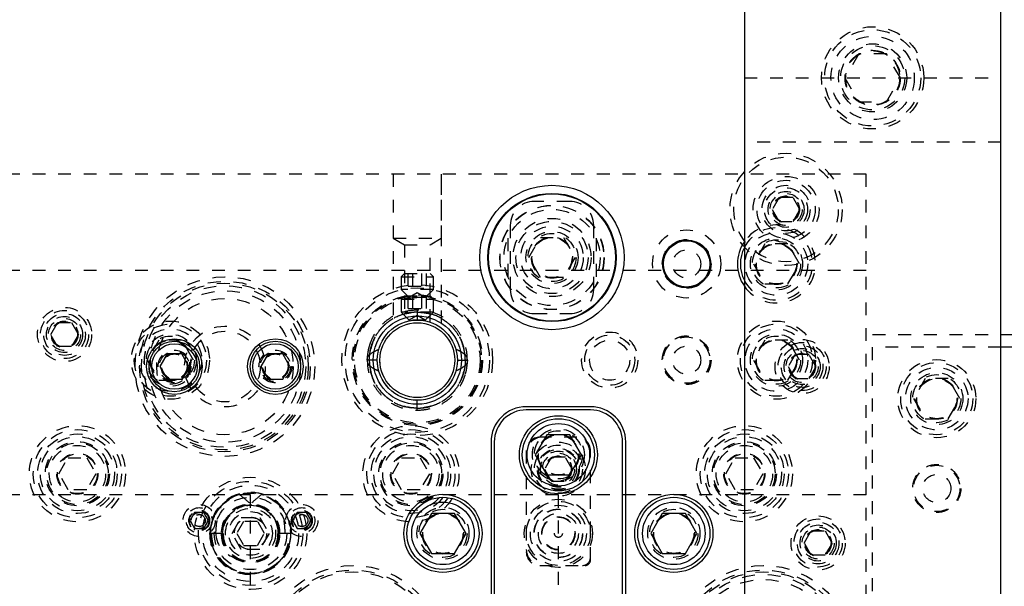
# Model space of a CAD drawing. Header units: inches. Extents: x 1772 to 2706, y -534 to -52.
# Tile 180 of 256: x 1911.48 to 1919.15, y -437.31 to -432.9. Entities that reach past the tile are written whole.
import ezdxf

# ---------------------------------------------------------------- set-up
doc = ezdxf.new("R2010")
doc.units = ezdxf.units.IN
doc.header["$LTSCALE"] = 0.5
doc.header["$MEASUREMENT"] = 0
doc.linetypes.add('HIDDEN', pattern=[0.225, 0.15, -0.075])
doc.layers.add('SID-M-H', color=4, linetype='HIDDEN')
doc.layers.add('SID-M-S', color=105, linetype='Continuous')

msp = doc.modelspace()

# ---------------------------------------------------------------- linework, layer by layer
at = {"layer": 'SID-M-H'}
for p, q in [((1918.02015, -433.16352), (1917.9119, -433.35102)), ((1918.23666, -433.16352), (1918.02015, -433.16352)), ((1918.34491, -433.35102), (1918.23666, -433.16352)), ((1917.12841, -433.35102), (1919.12841, -433.35102)), ((1917.9119, -433.35102), (1918.02015, -433.53852)), ((1918.23666, -433.53852), (1918.34491, -433.35102)), ((1918.02015, -433.53852), (1918.23666, -433.53852)), ((1919.12841, -433.85102), (1917.12841, -433.85102)), ((1918.07841, -434.10102), (1901.70341, -434.10102)), ((1914.39041, -434.10102), (1914.39041, -435.26324)), ((1914.39091, -434.10102), (1914.39091, -434.60102)), ((1914.76591, -434.60102), (1914.76591, -434.10102)), ((1914.76641, -435.26324), (1914.76641, -434.10102)), ((1918.07841, -441.60102), (1918.07841, -434.10102)), ((1915.76591, -434.31352), (1915.49091, -434.31352)), ((1917.39928, -434.28227), (1917.34515, -434.37602)), ((1917.50753, -434.28227), (1917.39928, -434.28227)), ((1917.56166, -434.37602), (1917.50753, -434.28227)), ((1917.34515, -434.37602), (1917.39928, -434.46977)), ((1917.50753, -434.46977), (1917.56166, -434.37602)), ((1917.39928, -434.46977), (1917.50753, -434.46977)), ((1915.30341, -434.50102), (1915.30341, -435.00102)), ((1915.95341, -435.00102), (1915.95341, -434.50102)), ((1914.39091, -434.60102), (1914.76591, -434.60102)), ((1914.39091, -434.60102), (1914.47791, -434.65125)), ((1914.67891, -434.65125), (1914.76591, -434.60102)), ((1915.28466, -434.60115), (1915.28466, -434.90089)), ((1915.44827, -434.75102), (1915.53834, -434.59502)), ((1915.53834, -434.59502), (1915.71847, -434.59502)), ((1915.71847, -434.59502), (1915.80854, -434.75102)), ((1915.97216, -434.60115), (1915.97216, -434.90089)), ((1917.28834, -434.64502), (1917.19827, -434.80102)), ((1917.46847, -434.64502), (1917.28834, -434.64502)), ((1917.55854, -434.80102), (1917.46847, -434.64502)), ((1914.47791, -434.65125), (1914.67891, -434.65125)), ((1914.47791, -434.65125), (1914.47791, -435.25483)), ((1914.67891, -435.25475), (1914.67891, -434.65125)), ((1915.53834, -434.90702), (1915.44827, -434.75102)), ((1915.80854, -434.75102), (1915.71847, -434.90702)), ((1918.07841, -434.85102), (1901.70341, -434.85102)), ((1914.47791, -434.87602), (1914.45341, -434.90052)), ((1914.47791, -434.87602), (1914.67891, -434.87602)), ((1914.50624, -434.97445), (1914.50624, -434.87602)), ((1914.54232, -434.97445), (1914.54232, -434.87602)), ((1914.61449, -434.97445), (1914.61449, -434.87602)), ((1914.65058, -434.97445), (1914.65058, -434.87602)), ((1914.70341, -434.90052), (1914.67891, -434.87602)), ((1917.19827, -434.80102), (1917.28834, -434.95702)), ((1917.46847, -434.95702), (1917.55854, -434.80102)), ((1914.45341, -434.90052), (1914.70341, -434.90052)), ((1914.45341, -434.90052), (1914.45341, -435.00102)), ((1914.70341, -435.00102), (1914.70341, -434.90052)), ((1915.71847, -434.90702), (1915.53834, -434.90702)), ((1914.70341, -435.00102), (1914.45341, -435.00102)), ((1914.45341, -435.00102), (1914.51591, -435.06352)), ((1914.50624, -434.97445), (1914.65058, -434.97445)), ((1914.57841, -435.02744), (1914.51591, -435.06352)), ((1914.64091, -435.06352), (1914.57841, -435.02744)), ((1914.64091, -435.06352), (1914.70341, -435.00102)), ((1917.28834, -434.95702), (1917.46847, -434.95702)), ((1914.47791, -435.05102), (1914.45341, -435.07552)), ((1914.45341, -435.07552), (1914.70341, -435.07552)), ((1914.45341, -435.07552), (1914.45341, -435.17602)), ((1914.47791, -435.05102), (1914.67891, -435.05102)), ((1914.50624, -435.14945), (1914.50624, -435.05102)), ((1914.64091, -435.06352), (1914.51591, -435.06352)), ((1914.54232, -435.14945), (1914.54232, -435.05102)), ((1914.61449, -435.14945), (1914.61449, -435.05102)), ((1914.65058, -435.14945), (1914.65058, -435.05102)), ((1914.70341, -435.07552), (1914.67891, -435.05102)), ((1914.70341, -435.17602), (1914.70341, -435.07552)), ((1914.70341, -435.17602), (1914.45341, -435.17602)), ((1914.45341, -435.17602), (1914.51591, -435.23852)), ((1914.50624, -435.14945), (1914.65058, -435.14945)), ((1914.57841, -435.16037), (1914.57841, -435.23837)), ((1914.64091, -435.23852), (1914.70341, -435.17602)), ((1911.72015, -435.35102), (1911.77428, -435.25727)), ((1911.77428, -435.25727), (1911.88253, -435.25727)), ((1911.88253, -435.25727), (1911.93666, -435.35102)), ((1914.50847, -435.24542), (1914.56143, -435.23798)), ((1914.57841, -435.20244), (1914.51591, -435.23852)), ((1914.64091, -435.23852), (1914.51591, -435.23852)), ((1914.56143, -435.23798), (1914.58119, -435.23753)), ((1914.64091, -435.23852), (1914.57841, -435.20244)), ((1915.49091, -435.18852), (1915.76591, -435.18852)), ((1911.77428, -435.44477), (1911.72015, -435.35102)), ((1911.93666, -435.35102), (1911.88253, -435.44477)), ((1912.56334, -435.39502), (1912.47327, -435.55102)), ((1912.74347, -435.39502), (1912.56334, -435.39502)), ((1912.83354, -435.55102), (1912.74347, -435.39502)), ((1914.32806, -435.36374), (1914.32806, -435.36374)), ((1917.28834, -435.39502), (1917.19827, -435.55102)), ((1917.46847, -435.39502), (1917.28834, -435.39502)), ((1917.55854, -435.55102), (1917.46847, -435.39502)), ((1918.12841, -435.35102), (1919.12841, -435.35102)), ((1918.12841, -440.35102), (1918.12841, -435.35102)), ((1911.88253, -435.44477), (1911.77428, -435.44477)), ((1914.87709, -435.45578), (1914.89007, -435.51713)), ((1919.12841, -435.45102), (1918.12841, -435.45102)), ((1912.47327, -435.55102), (1912.56334, -435.70702)), ((1912.74347, -435.70702), (1912.83354, -435.55102)), ((1914.08921, -435.55102), (1914.07021, -435.55102)), ((1914.26587, -435.55103), (1914.20345, -435.55103)), ((1914.26491, -435.55102), (1914.26524, -435.53665)), ((1914.27224, -435.61841), (1914.26491, -435.55102)), ((1914.89007, -435.51713), (1914.89181, -435.55896)), ((1914.89095, -435.55102), (1914.95337, -435.55101)), ((1915.08661, -435.55102), (1915.08661, -435.55102)), ((1915.14091, -435.55102), (1915.14091, -435.55102)), ((1917.19827, -435.55102), (1917.28834, -435.70702)), ((1917.46847, -435.70702), (1917.55854, -435.55102)), ((1917.52428, -435.50727), (1917.47015, -435.60102)), ((1917.63253, -435.50727), (1917.52428, -435.50727)), ((1917.68666, -435.60102), (1917.63253, -435.50727)), ((1914.27807, -435.64089), (1914.27224, -435.61841)), ((1917.47015, -435.60102), (1917.52428, -435.69477)), ((1917.63253, -435.69477), (1917.68666, -435.60102)), ((1912.56334, -435.70702), (1912.74347, -435.70702)), ((1917.28834, -435.70702), (1917.46847, -435.70702)), ((1917.52428, -435.69477), (1917.63253, -435.69477)), ((1918.53834, -435.69502), (1918.44827, -435.85102)), ((1918.71847, -435.69502), (1918.53834, -435.69502)), ((1918.80854, -435.85102), (1918.71847, -435.69502)), ((1914.62594, -435.8609), (1914.56358, -435.86417)), ((1914.57841, -435.94167), (1914.57841, -435.86367)), ((1918.44827, -435.85102), (1918.53834, -436.00702)), ((1918.71847, -436.00702), (1918.80854, -435.85102)), ((1918.53834, -436.00702), (1918.71847, -436.00702)), ((1915.82341, -436.15102), (1915.53341, -436.15102)), ((1915.42841, -436.25602), (1915.42841, -437.04602)), ((1915.92841, -437.10852), (1915.92841, -436.25602)), ((1911.78407, -436.43602), (1911.85624, -436.31102)), ((1911.85624, -436.31102), (1912.00058, -436.31102)), ((1912.00058, -436.31102), (1912.07274, -436.43602)), ((1914.38407, -436.43602), (1914.45624, -436.31102)), ((1914.45624, -436.31102), (1914.60058, -436.31102)), ((1914.60058, -436.31102), (1914.67274, -436.43602)), ((1915.62428, -436.30727), (1915.57015, -436.40102)), ((1915.73253, -436.30727), (1915.62428, -436.30727)), ((1915.78666, -436.40102), (1915.73253, -436.30727)), ((1916.98407, -436.43602), (1917.05624, -436.31102)), ((1917.05624, -436.31102), (1917.20058, -436.31102)), ((1917.20058, -436.31102), (1917.27274, -436.43602)), ((1915.57015, -436.40102), (1915.62428, -436.49477)), ((1915.73253, -436.49477), (1915.78666, -436.40102)), ((1911.85624, -436.56102), (1911.78407, -436.43602)), ((1912.07274, -436.43602), (1912.00058, -436.56102)), ((1914.45624, -436.56102), (1914.38407, -436.43602)), ((1914.67274, -436.43602), (1914.60058, -436.56102)), ((1917.05624, -436.56102), (1916.98407, -436.43602)), ((1917.27274, -436.43602), (1917.20058, -436.56102)), ((1912.00058, -436.56102), (1911.85624, -436.56102)), ((1914.60058, -436.56102), (1914.45624, -436.56102)), ((1915.62428, -436.49477), (1915.73253, -436.49477)), ((1917.20058, -436.56102), (1917.05624, -436.56102)), ((1918.07841, -436.60102), (1875.52841, -436.60102)), ((1913.27841, -439.10102), (1913.27841, -436.60102)), ((1915.67841, -439.10102), (1915.67841, -436.60102)), ((1913.52943, -436.71242), (1913.4975, -436.67612)), ((1913.53952, -436.72666), (1913.52943, -436.71242)), ((1912.84232, -436.73852), (1912.80624, -436.80102)), ((1912.91449, -436.73852), (1912.84232, -436.73852)), ((1912.95058, -436.80102), (1912.91449, -436.73852)), ((1913.13407, -436.90102), (1913.20624, -436.77602)), ((1913.20624, -436.77602), (1913.35058, -436.77602)), ((1913.35058, -436.77602), (1913.42274, -436.90102)), ((1913.43671, -436.74955), (1913.44008, -436.75827)), ((1913.64232, -436.73852), (1913.60624, -436.80102)), ((1913.71449, -436.73852), (1913.64232, -436.73852)), ((1913.75058, -436.80102), (1913.71449, -436.73852)), ((1912.80624, -436.80102), (1912.84232, -436.86352)), ((1912.84232, -436.86352), (1912.91449, -436.86352)), ((1912.91449, -436.86352), (1912.95058, -436.80102)), ((1913.22428, -436.80727), (1913.17015, -436.90102)), ((1913.33253, -436.80727), (1913.22428, -436.80727)), ((1913.38666, -436.90102), (1913.33253, -436.80727)), ((1913.59238, -436.90102), (1913.59094, -436.87094)), ((1913.60624, -436.80102), (1913.64232, -436.86352)), ((1913.64232, -436.86352), (1913.71449, -436.86352)), ((1913.71449, -436.86352), (1913.75058, -436.80102)), ((1913.06456, -436.90102), (1912.95918, -436.90102)), ((1913.20624, -437.02602), (1913.13407, -436.90102)), ((1913.17015, -436.90102), (1913.22428, -436.99477)), ((1913.33253, -436.99477), (1913.38666, -436.90102)), ((1913.42274, -436.90102), (1913.35058, -437.02602)), ((1913.59763, -436.90102), (1913.49225, -436.90102)), ((1917.59515, -436.97602), (1917.64928, -436.88227)), ((1917.64928, -436.88227), (1917.75753, -436.88227)), ((1917.75753, -436.88227), (1917.81166, -436.97602)), ((1913.35058, -437.02602), (1913.20624, -437.02602)), ((1913.22428, -436.99477), (1913.33253, -436.99477)), ((1917.64928, -437.06977), (1917.59515, -436.97602)), ((1917.81166, -436.97602), (1917.75753, -437.06977)), ((1917.75753, -437.06977), (1917.64928, -437.06977)), ((1915.53341, -437.15102), (1915.88591, -437.15102))]:
    msp.add_line(p, q, dxfattribs=at)
for centre, radius in [((1918.12841, -433.35102), 0.3985), ((1918.12841, -433.35102), 0.375), ((1918.12841, -433.35102), 0.325), ((1918.12841, -433.35102), 0.2655), ((1918.12841, -433.35102), 0.25), ((1918.12841, -433.35102), 0.21542), ((1918.12841, -433.35102), 0.21515), ((1918.12841, -433.35102), 0.21463), ((1918.12841, -433.35102), 0.21095), ((1917.45341, -434.37602), 0.4375), ((1917.45341, -434.37602), 0.4075), ((1917.45341, -434.37602), 0.25687), ((1917.45341, -434.37602), 0.22687), ((1917.45341, -434.37602), 0.1875), ((1917.45341, -434.37602), 0.16781), ((1917.45341, -434.37602), 0.1405), ((1917.45341, -434.37602), 0.125), ((1917.45341, -434.37602), 0.10497), ((1917.45341, -434.37602), 0.1047), ((1917.45341, -434.37602), 0.10418), ((1917.45341, -434.37602), 0.1005), ((1915.62841, -434.75102), 0.40625), ((1915.62841, -434.75102), 0.405), ((1915.62841, -434.75102), 0.375), ((1915.62841, -434.75102), 0.3045), ((1915.62841, -434.75102), 0.28125), ((1915.62841, -434.75102), 0.24375), ((1915.62841, -434.75102), 0.203), ((1915.62841, -434.75102), 0.1875), ((1916.67841, -434.80102), 0.26565), ((1917.37841, -434.80102), 0.24375), ((1915.62841, -434.75102), 0.16072), ((1915.62841, -434.75102), 0.16045), ((1915.62841, -434.75102), 0.15993), ((1915.62841, -434.75102), 0.15625), ((1916.67841, -434.80102), 0.19), ((1917.37841, -434.80102), 0.203), ((1917.37841, -434.80102), 0.1875), ((1917.37841, -434.80102), 0.16072), ((1917.37841, -434.80102), 0.16045), ((1917.37841, -434.80102), 0.15993), ((1917.37841, -434.80102), 0.15625), ((1916.67841, -434.80102), 0.1095), ((1913.07841, -435.60102), 0.7), ((1913.07841, -435.60102), 0.665), ((1913.07841, -435.60102), 0.65), ((1913.07841, -435.60102), 0.62992), ((1913.07841, -435.60102), 0.59055), ((1914.57841, -435.55102), 0.5875), ((1914.57841, -435.55102), 0.5625), ((1913.07841, -435.60102), 0.5315), ((1914.57841, -435.55102), 0.5082), ((1914.57841, -435.55102), 0.5), ((1914.57841, -435.55102), 0.4892), ((1911.82841, -435.35102), 0.211), ((1911.82841, -435.35102), 0.1875), ((1911.82841, -435.35102), 0.1625), ((1911.82841, -435.35102), 0.1405), ((1911.82841, -435.35102), 0.125), ((1911.82841, -435.35102), 0.10497), ((1911.82841, -435.35102), 0.1047), ((1911.82841, -435.35102), 0.10418), ((1911.82841, -435.35102), 0.1005), ((1912.65341, -435.55102), 0.3045), ((1914.57841, -435.55102), 0.29167), ((1917.37841, -435.55102), 0.3045), ((1912.65341, -435.55102), 0.28125), ((1912.65341, -435.55102), 0.24375), ((1913.07841, -435.60102), 0.31496), ((1913.07841, -435.60102), 0.27559), ((1916.07841, -435.55102), 0.21875), ((1917.37841, -435.55102), 0.28125), ((1917.37841, -435.55102), 0.24375), ((1912.65341, -435.55102), 0.203), ((1912.65341, -435.55102), 0.1875), ((1912.65341, -435.55102), 0.16072), ((1912.65341, -435.55102), 0.16045), ((1912.65341, -435.55102), 0.15993), ((1912.65341, -435.55102), 0.15625), ((1916.07841, -435.55102), 0.195), ((1916.07841, -435.55102), 0.15625), ((1916.67841, -435.55102), 0.19), ((1916.67841, -435.55102), 0.1875), ((1916.67841, -435.55102), 0.1805), ((1917.37841, -435.55102), 0.203), ((1917.37841, -435.55102), 0.1875), ((1917.37841, -435.55102), 0.16072), ((1917.37841, -435.55102), 0.16045), ((1917.37841, -435.55102), 0.15993), ((1917.37841, -435.55102), 0.15625), ((1917.57841, -435.60102), 0.211), ((1917.57841, -435.60102), 0.1875), ((1912.68471, -435.60102), 0.12795), ((1912.68471, -435.60102), 0.11811), ((1913.47211, -435.60102), 0.12795), ((1913.47211, -435.60102), 0.11811), ((1916.67841, -435.55102), 0.1095), ((1917.57841, -435.60102), 0.1625), ((1917.57841, -435.60102), 0.1405), ((1917.57841, -435.60102), 0.125), ((1912.68471, -435.60102), 0.10289), ((1912.68471, -435.60102), 0.10262), ((1912.68471, -435.60102), 0.1021), ((1912.68471, -435.60102), 0.09843), ((1913.47211, -435.60102), 0.10289), ((1913.47211, -435.60102), 0.10262), ((1913.47211, -435.60102), 0.1021), ((1913.47211, -435.60102), 0.09843), ((1917.57841, -435.60102), 0.10497), ((1917.57841, -435.60102), 0.1047), ((1917.57841, -435.60102), 0.10418), ((1917.57841, -435.60102), 0.1005), ((1918.62841, -435.85102), 0.3045), ((1918.62841, -435.85102), 0.28125), ((1918.62841, -435.85102), 0.24375), ((1918.62841, -435.85102), 0.203), ((1918.62841, -435.85102), 0.1875), ((1918.62841, -435.85102), 0.16072), ((1918.62841, -435.85102), 0.16045), ((1918.62841, -435.85102), 0.15993), ((1918.62841, -435.85102), 0.15625), ((1911.92841, -436.43602), 0.375), ((1911.92841, -436.43602), 0.34375), ((1914.52841, -436.43602), 0.375), ((1914.52841, -436.43602), 0.34375), ((1915.67841, -436.28852), 0.203), ((1915.67841, -436.28852), 0.1875), ((1917.12841, -436.43602), 0.375), ((1917.12841, -436.43602), 0.34375), ((1911.92841, -436.43602), 0.31), ((1911.92841, -436.43602), 0.28906), ((1914.52841, -436.43602), 0.31), ((1914.52841, -436.43602), 0.28906), ((1915.67841, -436.28852), 0.16072), ((1915.67841, -436.28852), 0.16045), ((1915.67841, -436.28852), 0.15993), ((1915.67841, -436.28852), 0.15625), ((1917.12841, -436.43602), 0.31), ((1917.12841, -436.43602), 0.28906), ((1911.92841, -436.43602), 0.25), ((1911.92841, -436.43602), 0.24), ((1911.92841, -436.43602), 0.22), ((1914.52841, -436.43602), 0.25), ((1914.52841, -436.43602), 0.24), ((1914.52841, -436.43602), 0.22), ((1915.67841, -436.40102), 0.211), ((1915.67841, -436.40102), 0.1875), ((1915.67841, -436.40102), 0.1625), ((1915.67841, -436.40102), 0.15625), ((1917.12841, -436.43602), 0.25), ((1917.12841, -436.43602), 0.24), ((1917.12841, -436.43602), 0.22), ((1911.92841, -436.43602), 0.16), ((1911.92841, -436.43602), 0.155), ((1914.52841, -436.43602), 0.16), ((1914.52841, -436.43602), 0.155), ((1915.67841, -436.40102), 0.1405), ((1915.67841, -436.40102), 0.125), ((1915.67841, -436.40102), 0.10497), ((1915.67841, -436.40102), 0.1047), ((1915.67841, -436.40102), 0.10418), ((1915.67841, -436.40102), 0.1005), ((1917.12841, -436.43602), 0.16), ((1917.12841, -436.43602), 0.155), ((1918.62841, -436.55102), 0.1875), ((1918.62841, -436.55102), 0.1805), ((1913.27841, -436.90102), 0.4375), ((1918.62841, -436.55102), 0.1095), ((1913.27841, -436.90102), 0.40625), ((1913.27841, -436.90102), 0.375), ((1913.27841, -436.90102), 0.3125), ((1913.27841, -436.90102), 0.2825), ((1915.67841, -436.90102), 0.26562), ((1912.87841, -436.80102), 0.125), ((1912.87841, -436.80102), 0.1005), ((1913.27841, -436.90102), 0.21909), ((1913.27841, -436.90102), 0.21875), ((1913.27841, -436.90102), 0.1953), ((1913.67841, -436.80102), 0.125), ((1913.67841, -436.80102), 0.1005), ((1914.77841, -436.90102), 0.203), ((1914.77841, -436.90102), 0.1875), ((1915.67841, -436.90102), 0.25), ((1915.67841, -436.90102), 0.21875), ((1915.67841, -436.90102), 0.18906), ((1915.67841, -436.90102), 0.1875), ((1916.57841, -436.90102), 0.203), ((1916.57841, -436.90102), 0.1875), ((1912.87841, -436.80102), 0.08068), ((1912.87841, -436.80102), 0.08006), ((1912.87841, -436.80102), 0.07603), ((1912.87841, -436.80102), 0.0625), ((1912.87841, -436.80102), 0.047), ((1912.87841, -436.80102), 0.0465), ((1913.27841, -436.90102), 0.17), ((1913.27841, -436.90102), 0.126), ((1913.27841, -436.90102), 0.125), ((1913.67841, -436.80102), 0.08068), ((1913.67841, -436.80102), 0.08006), ((1913.67841, -436.80102), 0.07603), ((1913.67841, -436.80102), 0.0625), ((1913.67841, -436.80102), 0.047), ((1913.67841, -436.80102), 0.0465), ((1914.77841, -436.90102), 0.16072), ((1914.77841, -436.90102), 0.16045), ((1914.77841, -436.90102), 0.15993), ((1914.77841, -436.90102), 0.15625), ((1915.67841, -436.90102), 0.15625), ((1915.67841, -436.90102), 0.13), ((1915.67841, -436.90102), 0.127), ((1915.67841, -436.90102), 0.126), ((1916.57841, -436.90102), 0.16072), ((1916.57841, -436.90102), 0.16045), ((1916.57841, -436.90102), 0.15993), ((1916.57841, -436.90102), 0.15625), ((1917.70341, -436.97602), 0.211), ((1917.70341, -436.97602), 0.1875), ((1915.67841, -436.90102), 0.031), ((1917.70341, -436.97602), 0.1625), ((1917.70341, -436.97602), 0.1405), ((1917.70341, -436.97602), 0.125), ((1917.70341, -436.97602), 0.10497), ((1917.70341, -436.97602), 0.1047), ((1917.70341, -436.97602), 0.10418), ((1917.70341, -436.97602), 0.1005), ((1914.07841, -437.85102), 0.7), ((1917.27841, -437.85102), 0.7), ((1914.07841, -437.85102), 0.665), ((1914.07841, -437.85102), 0.65), ((1917.27841, -437.85102), 0.665), ((1917.27841, -437.85102), 0.65), ((1917.27841, -437.85102), 0.62992), ((1917.27841, -437.85102), 0.59055)]:
    msp.add_circle(centre, radius, dxfattribs=at)
for centre, radius, start, end in [((1915.49091, -434.50102), 0.1875, 90, 180), ((1915.76591, -434.50102), 0.1875, 0, 90), ((1917.37841, -434.80102), 0.3045, 214.813164, 145.186836), ((1917.37841, -434.80102), 0.28125, 207.266044, 152.733956), ((1915.49091, -435.00102), 0.1875, 180, 270), ((1915.76591, -435.00102), 0.1875, 270, 0), ((1915.55341, -436.27602), 0.125, 90, 180), ((1915.53341, -436.25602), 0.105, 90, 180), ((1915.80341, -436.27602), 0.125, 0, 90), ((1915.82341, -436.25602), 0.105, 0, 90), ((1913.27525, -436.89707), 0.31609, 32.888181, 180.71657), ((1913.28103, -436.89791), 0.31662, 359.437342, 180.562658), ((1913.27841, -436.90102), 0.31398, 45.748786, 0), ((1913.2767, -436.89973), 0.31227, 105.568366, 180.23692), ((1913.28184, -436.8972), 0.30938, 34.636909, 74.613276), ((1913.27341, -436.89874), 0.2241, 359.415867, 180.584133), ((1913.2834, -436.89874), 0.2241, 359.415867, 180.584133), ((1913.27699, -436.89955), 0.21769, 87.162512, 180.387827), ((1913.28142, -436.89728), 0.21551, 93.293524, 139.832751), ((1913.27982, -436.89955), 0.21769, 359.612173, 92.837488), ((1913.27539, -436.89728), 0.21551, 40.167249, 86.706476), ((1913.27578, -436.90413), 0.31662, 179.437342, 0.562658), ((1913.28103, -436.90413), 0.31662, 179.437342, 0.562658), ((1913.27341, -436.90395), 0.30899, 179.456328, 0.543672), ((1913.2834, -436.90395), 0.30899, 179.456328, 0.543672), ((1913.27341, -436.90331), 0.2241, 179.415867, 0.584133), ((1913.28265, -436.90138), 0.23334, 179.913067, 230.490868), ((1913.27578, -436.90323), 0.21648, 179.415867, 0.584133), ((1913.2834, -436.90331), 0.2241, 179.415867, 0.584133), ((1913.28103, -436.90323), 0.21648, 179.415867, 0.584133), ((1915.55341, -437.02602), 0.125, 180, 270), ((1915.53341, -437.04602), 0.105, 180, 270), ((1915.86591, -437.08852), 0.0625, 270, 0), ((1915.88591, -437.10852), 0.0425, 270, 0)]:
    msp.add_arc(centre, radius, start, end, dxfattribs=at)
for centre, major_axis, ratio, start_param, end_param in [((1913.27716, -436.90102), (-0.31523, 0), 0.9870859, 5.4753657, 6.2831853), ((1913.27564, -436.90102), (-0.22186, 0), 0.9870859, 4.742154, 6.2831853), ((1913.28117, -436.90102), (0.22186, 0), 0.9870859, 0, 1.5410313), ((1913.27966, -436.90102), (0.31523, 0), 0.9870859, 0, 0.8078196), ((1913.27966, -436.90102), (-0.21785, 0), 0.9870859, 5.5572375, 6.2831853), ((1913.27716, -436.90102), (0.21785, 0), 0.9870859, 0, 0.7259478), ((1913.21734, -436.90102), (-0.20938, 0), 0.9386626, 0, 1.162481), ((1913.30292, -436.90102), (0.24913, 0), 0.9840293, 3.1415927, 3.9684223)]:
    msp.add_ellipse(centre, major_axis=major_axis, ratio=ratio, start_param=start_param, end_param=end_param, dxfattribs=at)
for points, knots in [([(1914.57841, -435.16037), (1914.54479, -435.16294), (1914.48064, -435.16784), (1914.39477, -435.20282), (1914.32634, -435.2492), (1914.27513, -435.30194), (1914.23892, -435.35487), (1914.21523, -435.40429), (1914.20044, -435.44917), (1914.19156, -435.49391), (1914.18711, -435.52767), (1914.18832, -435.54765), (1914.18852, -435.5509)], [0, 0, 0, 0, 0.16428431, 0.31357341, 0.44779043, 0.56707943, 0.67134801, 0.76053896, 0.83469807, 0.90201851, 0.98402371, 1, 1, 1, 1]), ([(1914.57841, -435.17593), (1914.54177, -435.17913), (1914.46851, -435.18552), (1914.36767, -435.23442), (1914.28101, -435.31289), (1914.21633, -435.42141), (1914.20774, -435.50782), (1914.20345, -435.55103)], [0, 0, 0, 0, 0.1867859, 0.3735113, 0.5602438, 0.7800974, 1, 1, 1, 1]), ([(1914.20345, -435.55101), (1914.20654, -435.51439), (1914.21272, -435.44111), (1914.26207, -435.3405), (1914.34002, -435.25336), (1914.44884, -435.18899), (1914.53522, -435.18028), (1914.57841, -435.17593)], [0, 0, 0, 0, 0.1866588, 0.3734284, 0.5601675, 0.7800825, 1, 1, 1, 1]), ([(1914.20593, -435.50737), (1914.21256, -435.47403), (1914.22584, -435.40731), (1914.27874, -435.31838), (1914.35585, -435.2425), (1914.45845, -435.18711), (1914.53842, -435.17966), (1914.57841, -435.17593)], [0, 0, 0, 0, 0.1866411, 0.3734192, 0.5601372, 0.7800682, 1, 1, 1, 1]), ([(1914.57841, -435.17593), (1914.54449, -435.17868), (1914.47667, -435.18417), (1914.38209, -435.22617), (1914.29809, -435.29428), (1914.23088, -435.3895), (1914.21431, -435.46808), (1914.20602, -435.50737)], [0, 0, 0, 0, 0.1867762, 0.3735154, 0.5602057, 0.7801315, 1, 1, 1, 1]), ([(1914.96828, -435.55076), (1914.96789, -435.53416), (1914.96695, -435.49434), (1914.95188, -435.42936), (1914.92048, -435.35618), (1914.86793, -435.28343), (1914.79246, -435.21897), (1914.69332, -435.17065), (1914.61779, -435.1639), (1914.57841, -435.16037)], [0, 0, 0, 0, 0.0812569, 0.1949579, 0.3243989, 0.4696984, 0.6307018, 0.8074564, 1, 1, 1, 1]), ([(1914.95337, -435.55101), (1914.95028, -435.51439), (1914.9441, -435.44111), (1914.89475, -435.3405), (1914.81679, -435.25336), (1914.70798, -435.18899), (1914.6216, -435.18028), (1914.57841, -435.17593)], [0, 0, 0, 0, 0.1866588, 0.3734284, 0.5601675, 0.7800825, 1, 1, 1, 1]), ([(1914.95089, -435.50737), (1914.94425, -435.47403), (1914.93097, -435.40731), (1914.87808, -435.31838), (1914.80096, -435.2425), (1914.69836, -435.18711), (1914.61839, -435.17966), (1914.57841, -435.17593)], [0, 0, 0, 0, 0.1866411, 0.3734192, 0.5601372, 0.7800682, 1, 1, 1, 1]), ([(1914.57841, -435.17593), (1914.61232, -435.17868), (1914.68015, -435.18417), (1914.77472, -435.22617), (1914.85873, -435.29428), (1914.92593, -435.3895), (1914.94251, -435.46808), (1914.95079, -435.50737)], [0, 0, 0, 0, 0.1867762, 0.3735154, 0.5602057, 0.7801315, 1, 1, 1, 1]), ([(1914.57841, -435.17593), (1914.61504, -435.17913), (1914.6883, -435.18552), (1914.78914, -435.23442), (1914.87581, -435.31289), (1914.94049, -435.42141), (1914.94907, -435.50782), (1914.95337, -435.55103)], [0, 0, 0, 0, 0.1867859, 0.3735113, 0.5602438, 0.7800974, 1, 1, 1, 1]), ([(1914.20335, -435.4434), (1914.20251, -435.44586), (1914.19724, -435.46132), (1914.19177, -435.49402), (1914.18705, -435.52766), (1914.18831, -435.54764), (1914.18851, -435.5509)], [0, 0, 0, 0, 0.0713569, 0.449441, 0.910068, 1, 1, 1, 1]), ([(1914.20587, -435.50736), (1914.21854, -435.49861), (1914.24117, -435.48297), (1914.26627, -435.47175), (1914.27731, -435.46681)], [0, 0, 0, 0, 0.559993, 1, 1, 1, 1]), ([(1914.95095, -435.50736), (1914.93828, -435.49861), (1914.91565, -435.48297), (1914.89055, -435.47175), (1914.8795, -435.46681)], [0, 0, 0, 0, 0.559993, 1, 1, 1, 1]), ([(1914.18776, -435.55102), (1914.1885, -435.54167), (1914.18983, -435.52501), (1914.20098, -435.51275), (1914.20587, -435.50736)], [0, 0, 0, 0, 0.5612126, 1, 1, 1, 1]), ([(1914.18776, -435.55102), (1914.1885, -435.56037), (1914.18983, -435.57703), (1914.20098, -435.5893), (1914.20587, -435.59468)], [0, 0, 0, 0, 0.5612126, 1, 1, 1, 1]), ([(1914.20345, -435.55101), (1914.20097, -435.55101), (1914.19602, -435.55101), (1914.18971, -435.55101), (1914.18858, -435.55101), (1914.18789, -435.55101)], [0, 0, 0, 0, 0.2808789, 0.5625042, 1, 1, 1, 1]), ([(1914.18853, -435.55129), (1914.18893, -435.56788), (1914.18987, -435.60771), (1914.20493, -435.67269), (1914.23633, -435.74586), (1914.28888, -435.81862), (1914.36435, -435.88307), (1914.4635, -435.93139), (1914.53903, -435.93815), (1914.57841, -435.94167)], [0, 0, 0, 0, 0.0812569, 0.1949579, 0.3243989, 0.4696984, 0.6307018, 0.8074564, 1, 1, 1, 1]), ([(1914.57841, -435.92611), (1914.54177, -435.92292), (1914.46851, -435.91652), (1914.36767, -435.86763), (1914.28101, -435.78915), (1914.21633, -435.68063), (1914.20774, -435.59422), (1914.20345, -435.55101)], [0, 0, 0, 0, 0.1867859, 0.3735113, 0.5602438, 0.7800974, 1, 1, 1, 1]), ([(1914.20345, -435.55103), (1914.20654, -435.58766), (1914.21272, -435.66093), (1914.26207, -435.76154), (1914.34002, -435.84868), (1914.44884, -435.91306), (1914.53522, -435.92176), (1914.57841, -435.92611)], [0, 0, 0, 0, 0.1866588, 0.3734284, 0.5601675, 0.7800825, 1, 1, 1, 1]), ([(1914.57841, -435.92611), (1914.61504, -435.92292), (1914.6883, -435.91652), (1914.78914, -435.86763), (1914.87581, -435.78915), (1914.94049, -435.68063), (1914.94907, -435.59422), (1914.95337, -435.55101)], [0, 0, 0, 0, 0.1867859, 0.3735113, 0.5602438, 0.7800974, 1, 1, 1, 1]), ([(1914.95337, -435.55103), (1914.95028, -435.58766), (1914.9441, -435.66093), (1914.89475, -435.76154), (1914.81679, -435.84868), (1914.70798, -435.91306), (1914.6216, -435.92176), (1914.57841, -435.92611)], [0, 0, 0, 0, 0.1866588, 0.3734284, 0.5601675, 0.7800825, 1, 1, 1, 1]), ([(1914.57841, -435.94167), (1914.61202, -435.9391), (1914.67618, -435.9342), (1914.76204, -435.89922), (1914.83048, -435.85285), (1914.88168, -435.8001), (1914.91789, -435.74717), (1914.94158, -435.69775), (1914.95637, -435.65288), (1914.96525, -435.60813), (1914.9697, -435.57438), (1914.96849, -435.5544), (1914.9683, -435.55114)], [0, 0, 0, 0, 0.16428431, 0.31357341, 0.44779043, 0.56707943, 0.67134801, 0.76053896, 0.83469807, 0.90201851, 0.98402371, 1, 1, 1, 1]), ([(1914.96906, -435.55102), (1914.96831, -435.54167), (1914.96698, -435.52501), (1914.95584, -435.51275), (1914.95095, -435.50736)], [0, 0, 0, 0, 0.5612126, 1, 1, 1, 1]), ([(1914.96906, -435.55102), (1914.96831, -435.56037), (1914.96698, -435.57703), (1914.95584, -435.5893), (1914.95095, -435.59468)], [0, 0, 0, 0, 0.5612126, 1, 1, 1, 1]), ([(1914.95337, -435.55103), (1914.95584, -435.55103), (1914.9608, -435.55103), (1914.9671, -435.55103), (1914.96823, -435.55103), (1914.96892, -435.55103)], [0, 0, 0, 0, 0.2808789, 0.5625042, 1, 1, 1, 1]), ([(1914.95347, -435.65864), (1914.9543, -435.65619), (1914.95957, -435.64072), (1914.96504, -435.60802), (1914.96977, -435.57438), (1914.96851, -435.5544), (1914.9683, -435.55114)], [0, 0, 0, 0, 0.0713569, 0.449441, 0.910068, 1, 1, 1, 1]), ([(1914.20587, -435.59468), (1914.21854, -435.60344), (1914.24117, -435.61908), (1914.26627, -435.63029), (1914.27731, -435.63523)], [0, 0, 0, 0, 0.559993, 1, 1, 1, 1]), ([(1914.20593, -435.59467), (1914.21256, -435.62802), (1914.22584, -435.69473), (1914.27874, -435.78366), (1914.35585, -435.85955), (1914.45845, -435.91493), (1914.53842, -435.92239), (1914.57841, -435.92611)], [0, 0, 0, 0, 0.1866411, 0.3734192, 0.5601372, 0.7800682, 1, 1, 1, 1]), ([(1914.57841, -435.92611), (1914.54449, -435.92337), (1914.47667, -435.91788), (1914.38209, -435.87587), (1914.29809, -435.80776), (1914.23088, -435.71255), (1914.21431, -435.63396), (1914.20602, -435.59467)], [0, 0, 0, 0, 0.1867762, 0.3735154, 0.5602057, 0.7801315, 1, 1, 1, 1]), ([(1914.57841, -435.92611), (1914.61232, -435.92337), (1914.68015, -435.91788), (1914.77472, -435.87587), (1914.85873, -435.80776), (1914.92593, -435.71255), (1914.94251, -435.63396), (1914.95079, -435.59467)], [0, 0, 0, 0, 0.1867762, 0.3735154, 0.5602057, 0.7801315, 1, 1, 1, 1]), ([(1914.95089, -435.59467), (1914.94425, -435.62802), (1914.93097, -435.69473), (1914.87808, -435.78366), (1914.80096, -435.85955), (1914.69836, -435.91493), (1914.61839, -435.92239), (1914.57841, -435.92611)], [0, 0, 0, 0, 0.1866411, 0.3734192, 0.5601372, 0.7800682, 1, 1, 1, 1]), ([(1914.95095, -435.59468), (1914.93828, -435.60344), (1914.91565, -435.61908), (1914.89055, -435.63029), (1914.8795, -435.63523)], [0, 0, 0, 0, 0.559993, 1, 1, 1, 1]), ([(1913.19289, -436.59892), (1913.21979, -436.62024), (1913.25283, -436.64645), (1913.28229, -436.67653), (1913.28777, -436.68213)], [0, 0, 0, 0, 0.8139762, 1, 1, 1, 1]), ([(1913.36392, -436.59892), (1913.33703, -436.62024), (1913.30398, -436.64645), (1913.27452, -436.67653), (1913.26904, -436.68213)], [0, 0, 0, 0, 0.8139762, 1, 1, 1, 1]), ([(1913.00796, -436.90102), (1913.01001, -436.86394), (1913.01414, -436.78904), (1913.0397, -436.71849), (1913.0526, -436.68286)], [0, 0, 0, 0, 0.49495649, 1, 1, 1, 1]), ([(1913.50421, -436.68286), (1913.52612, -436.7105), (1913.56993, -436.76576), (1913.5907, -436.84609), (1913.59208, -436.89111), (1913.59238, -436.90102)], [0, 0, 0, 0, 0.4382523, 0.8762788, 1, 1, 1, 1]), ([(1913.54885, -436.90102), (1913.54681, -436.86394), (1913.54268, -436.78904), (1913.51712, -436.71849), (1913.50421, -436.68286)], [0, 0, 0, 0, 0.4949565, 1, 1, 1, 1])]:
    msp.add_open_spline(points, degree=3, knots=knots, dxfattribs=at)
at = {"layer": 'SID-M-S'}
for p, q in [((1917.12841, -428.35102), (1917.12841, -447.35102)), ((1919.12841, -447.35102), (1919.12841, -428.35102)), ((1919.12841, -435.35102), (1925.02841, -435.35102)), ((1925.12841, -435.45102), (1919.12841, -435.45102)), ((1912.62788, -435.5026), (1912.57105, -435.60102)), ((1912.74153, -435.5026), (1912.62788, -435.5026)), ((1912.79836, -435.60102), (1912.74153, -435.5026)), ((1913.41528, -435.5026), (1913.35846, -435.60102)), ((1913.52893, -435.5026), (1913.41528, -435.5026)), ((1913.58576, -435.60102), (1913.52893, -435.5026)), ((1912.57105, -435.60102), (1912.62788, -435.69945)), ((1912.74153, -435.69945), (1912.79836, -435.60102)), ((1913.35846, -435.60102), (1913.41528, -435.69945)), ((1913.52893, -435.69945), (1913.58576, -435.60102)), ((1912.62788, -435.69945), (1912.74153, -435.69945)), ((1913.41528, -435.69945), (1913.52893, -435.69945)), ((1915.92841, -435.91352), (1915.42841, -435.91352)), ((1915.92841, -435.93852), (1915.42841, -435.93852)), ((1915.58834, -436.13252), (1915.49827, -436.28852)), ((1915.76847, -436.13252), (1915.58834, -436.13252)), ((1915.85854, -436.28852), (1915.76847, -436.13252)), ((1915.15341, -436.18852), (1915.15341, -439.51352)), ((1915.17841, -436.18852), (1915.17841, -439.51352)), ((1916.17841, -439.51352), (1916.17841, -436.18852)), ((1916.20341, -439.51352), (1916.20341, -436.18852)), ((1915.49827, -436.28852), (1915.58834, -436.44452)), ((1915.76847, -436.44452), (1915.85854, -436.28852)), ((1915.58834, -436.44452), (1915.76847, -436.44452)), ((1914.68834, -436.74502), (1914.59827, -436.90102)), ((1914.86847, -436.74502), (1914.68834, -436.74502)), ((1914.95854, -436.90102), (1914.86847, -436.74502)), ((1916.48834, -436.74502), (1916.39827, -436.90102)), ((1916.66847, -436.74502), (1916.48834, -436.74502)), ((1916.75854, -436.90102), (1916.66847, -436.74502)), ((1914.59827, -436.90102), (1914.68834, -437.05702)), ((1914.86847, -437.05702), (1914.95854, -436.90102)), ((1916.39827, -436.90102), (1916.48834, -437.05702)), ((1916.66847, -437.05702), (1916.75854, -436.90102)), ((1914.68834, -437.05702), (1914.86847, -437.05702)), ((1916.48834, -437.05702), (1916.66847, -437.05702))]:
    msp.add_line(p, q, dxfattribs=at)
for centre, radius in [((1915.62841, -434.75102), 0.5625), ((1915.62841, -434.75102), 0.5), ((1915.62841, -434.75102), 0.495), ((1916.67841, -434.80102), 0.1875), ((1916.67841, -434.80102), 0.1805), ((1914.57841, -435.55102), 0.34375), ((1914.57841, -435.55102), 0.31265), ((1914.57841, -435.55102), 0.3125), ((1914.57841, -435.55102), 0.29167), ((1912.68471, -435.60102), 0.21654), ((1912.68471, -435.60102), 0.19685), ((1913.47211, -435.60102), 0.21654), ((1913.47211, -435.60102), 0.19685), ((1912.68471, -435.60102), 0.17717), ((1913.47211, -435.60102), 0.17717), ((1915.67841, -436.28852), 0.3045), ((1915.67841, -436.28852), 0.28125), ((1915.67841, -436.28852), 0.24375), ((1914.77841, -436.90102), 0.3045), ((1914.77841, -436.90102), 0.28125), ((1916.57841, -436.90102), 0.3045), ((1916.57841, -436.90102), 0.28125), ((1914.77841, -436.90102), 0.24375), ((1916.57841, -436.90102), 0.24375)]:
    msp.add_circle(centre, radius, dxfattribs=at)
for centre, radius, start, end in [((1917.37841, -434.80102), 0.3045, 145.186836, 214.813164), ((1917.37841, -434.80102), 0.28125, 152.733956, 207.266044), ((1915.42841, -436.18852), 0.275, 90, 180), ((1915.42841, -436.18852), 0.25, 90, 180), ((1915.92841, -436.18852), 0.275, 0, 90), ((1915.92841, -436.18852), 0.25, 0, 90)]:
    msp.add_arc(centre, radius, start, end, dxfattribs=at)

doc.saveas('drawing.dxf')
